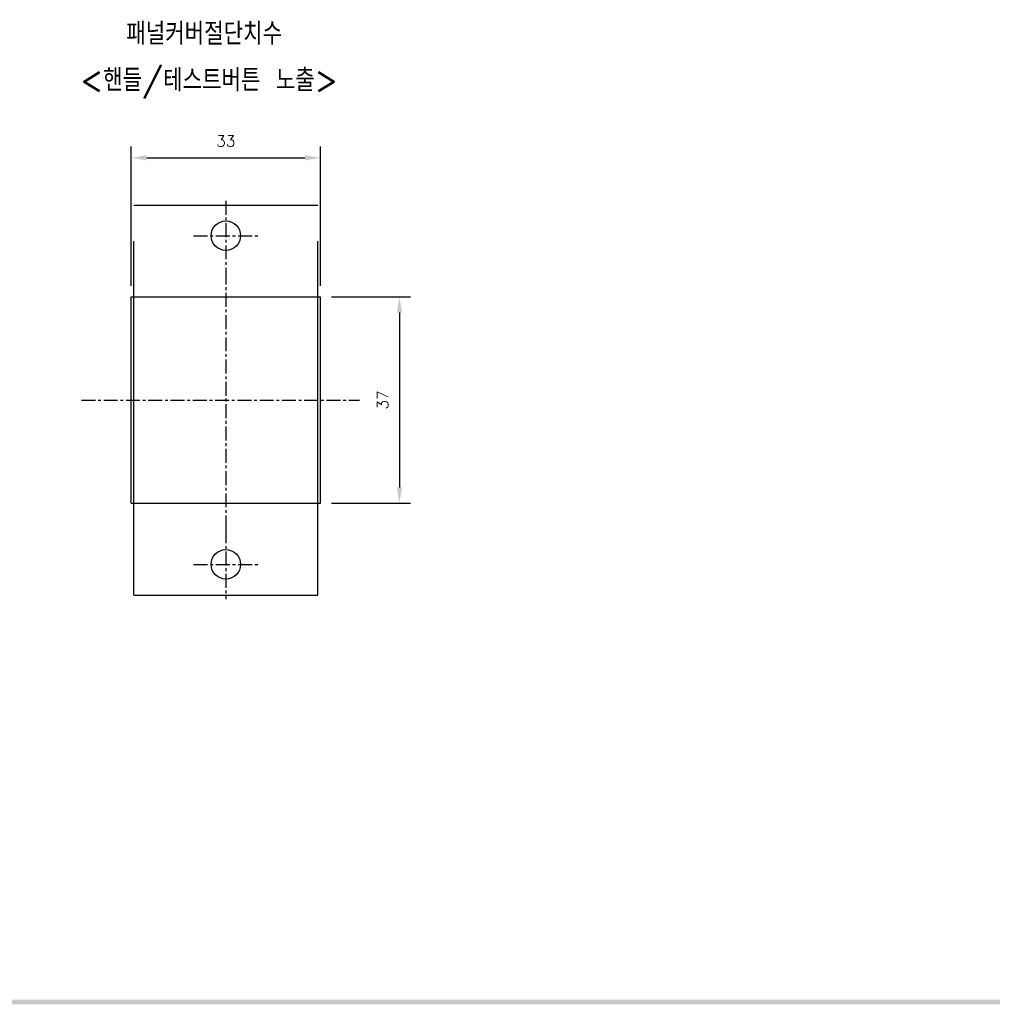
# Model space of a CAD drawing. Extents: x 165 to 860, y -1865 to 556.
# Tile 5 of 7: x 511 to 686, y 71 to 247. Entities that reach past the tile are written whole.
import ezdxf

# ---------------------------------------------------------------- set-up
doc = ezdxf.new("R2010")
doc.units = 0
doc.header["$MEASUREMENT"] = 0
doc.linetypes.add('CENTER', pattern=[2, 1.25, -0.25, 0.25, -0.25])
doc.linetypes.add('PHANTOMX2', pattern=[127, 63.5, -12.7, 12.7, -12.7, 12.7, -12.7])
for name, color, linetype in [('cen', 1, 'CENTER'), ('di', 3, 'CONTINUOUS'), ('DIM', 3, 'CONTINUOUS'), ('dwg', 7, 'CONTINUOUS'), ('ph', 6, 'PHANTOMX2')]:
    doc.layers.add(name, color=color, linetype=linetype)
doc.styles.add('KIM', font='ROMANS.shx', dxfattribs={"height": 5, "bigfont": 'GSG1.shx'})
doc.styles.get("Standard").update_dxf_attribs({"font": 'romans.shx', "height": 2, "bigfont": 'hgs.shx'})
doc.dimstyles.new('STANDARD$0', dxfattribs={"dimtxt": 5, "dimasz": 5, "dimexe": 1, "dimexo": 2, "dimgap": 2, "dimtad": 1, "dimdec": 4, "dimzin": 12, "dimdsep": 46, "dimtxsty": 'KIM', "dimcen": -1, "dimdle": 0.1, "dimadec": 0, "dimazin": 0, "dimtfac": 1, "dimtdec": 4, "dimtmove": 0, "dimatfit": 3, "dimfxl": 0, "dimtolj": 1, "dimtzin": 0, "dimarcsym": 0})

# ---------------------------------------------------------------- blocks, each defined once
blk = doc.blocks.new('*D856')
at = {"layer": 'DIM'}
for p, q in [((567, 197.54), (581.16, 197.54)), ((579.16, 194.74), (579.16, 163.34)), ((567, 160.54), (581.16, 160.54))]:
    blk.add_line(p, q, dxfattribs=at)
for points in [[(578.7, 194.74), (579.63, 194.74), (579.16, 197.54)], [(578.7, 163.34), (579.63, 163.34), (579.16, 160.54)]]:
    blk.add_solid(points, dxfattribs=at)
at = {"layer": 'DIM', "insert": (576.16, 179.04), "char_height": 2, "attachment_point": 5, "rotation": 90}
blk.add_mtext('\\A1;37', dxfattribs=at)
blk = doc.blocks.new('*D859')
at = {"layer": 'DIM'}
for p, q in [((531, 199.54), (531, 224.52)), ((565, 199.54), (565, 224.52)), ((533.8, 222.52), (562.2, 222.52))]:
    blk.add_line(p, q, dxfattribs=at)
for points in [[(533.8, 222.98), (533.8, 222.05), (531, 222.52)], [(562.2, 222.98), (562.2, 222.05), (565, 222.52)]]:
    blk.add_solid(points, dxfattribs=at)
at = {"layer": 'DIM', "insert": (548, 225.52), "char_height": 2, "attachment_point": 5}
blk.add_mtext('\\A1;33', dxfattribs=at)

msp = doc.modelspace()

# ---------------------------------------------------------------- linework, layer by layer
at = {"layer": 'cen', "linetype": 'CENTER', "ltscale": 2}
for p, q in [((548.001, 214.794), (548.001, 202.287)), ((542.226, 208.503), (553.776, 208.503)), ((548.001, 202.287), (548.001, 155.832)), ((522.082, 179.041), (572.002, 179.041)), ((548.001, 155.832), (548.001, 143.325)), ((542.226, 149.541), (553.776, 149.541))]:
    msp.add_line(p, q, dxfattribs=at)
at = {"layer": 'dwg'}
for p, q in [((531.001, 160.541), (531.001, 197.541)), ((531.001, 197.541), (565.001, 197.541)), ((565.001, 160.541), (565.001, 197.541)), ((531.001, 160.541), (565.001, 160.541))]:
    msp.add_line(p, q, dxfattribs=at)
for centre in [(548.001, 208.541), (548.001, 149.541)]:
    msp.add_circle(centre, 2.65, dxfattribs=at)
msp.add_trace([(857.252, 70.575), (856.412, 71.415), (171.812, 70.575), (172.652, 71.415)], dxfattribs=at)
at = {"layer": 'ph'}
for p, q in [((531.501, 144.041), (531.501, 214.041)), ((531.501, 214.041), (564.501, 214.041)), ((564.501, 144.041), (564.501, 214.041)), ((531.501, 144.041), (564.501, 144.041))]:
    msp.add_line(p, q, dxfattribs=at)

# ---------------------------------------------------------------- texts
at = {"layer": 'di', "insert": (530.12, 246.795), "char_height": 4, "width": 177.9211, "attachment_point": 1}
msp.add_mtext('{\\Fromans,hgs|c129;패널커버절단치수}', dxfattribs=at)
at = {"layer": 'DIM', "insert": (521.87, 238.469), "char_height": 4, "width": 207.68749, "attachment_point": 1}
msp.add_mtext('\\pt52;<핸들/테스트버튼 노출>', dxfattribs=at)

# ---------------------------------------------------------------- dimensions: what is measured, and where the dimension line sits
at = {"layer": 'DIM'}
dim = msp.add_linear_dim(base=(565.001, 222.516), p1=(531.001, 197.541), p2=(565.001, 197.541), text='33', dimstyle='STANDARD$0', override={"dimtxt": 3, "dimasz": 2.8, "dimexe": 2, "dimdec": 2, "dimzin": 8, "dimtxsty": 'Standard', "dimcen": 0, "dimclrd": 256, "dimclre": 256, "dimclrt": 256, "dimadec": 2, "dimazin": 2, "dimtfac": 0.6, "dimtdec": 2, "dimtzin": 8, "dimlwd": 65535, "dimlwe": 65535, "dimarcsym": 1}, dxfattribs=at)
dim.commit()
dim.dimension.update_dxf_attribs({"geometry": '*D859', "text_midpoint": (548.001, 225.516)})
dim = msp.add_linear_dim(base=(579.165, 160.541), p1=(565.001, 197.541), p2=(565.001, 160.541), angle=90, text='37', dimstyle='STANDARD$0', override={"dimtxt": 3, "dimasz": 2.8, "dimexe": 2, "dimdec": 2, "dimzin": 8, "dimtxsty": 'Standard', "dimcen": 0, "dimclrd": 256, "dimclre": 256, "dimclrt": 256, "dimadec": 2, "dimazin": 2, "dimtfac": 0.6, "dimtdec": 2, "dimtzin": 8, "dimlwd": 65535, "dimlwe": 65535, "dimarcsym": 1}, dxfattribs=at)
dim.commit()
dim.dimension.update_dxf_attribs({"geometry": '*D856', "text_midpoint": (576.165, 179.041)})

doc.saveas('drawing.dxf')
